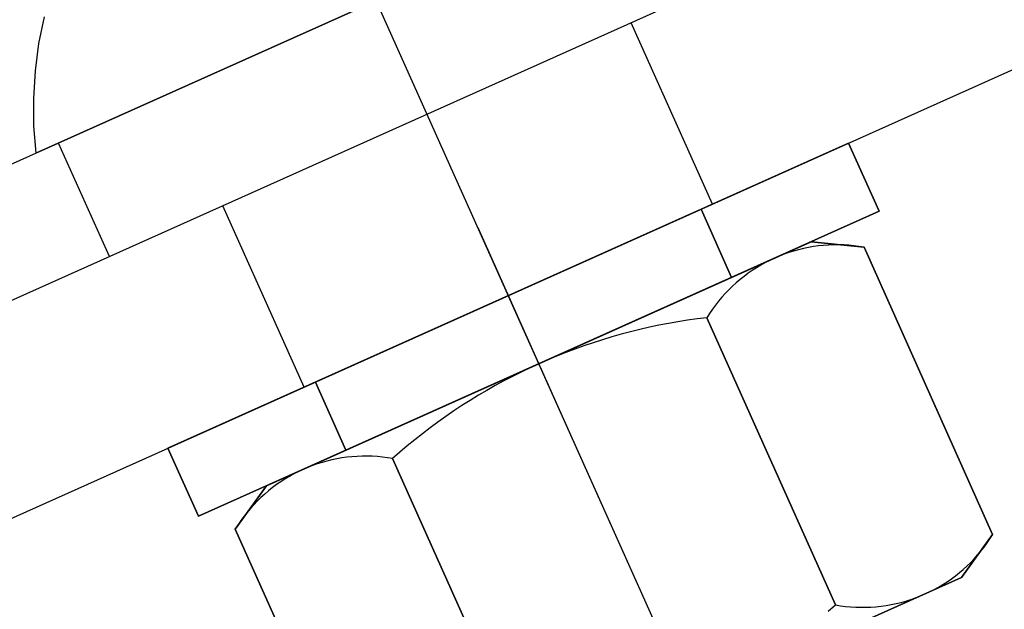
# Model space of a CAD drawing. Header units: metres. Extents: x -912764 to -454925, y -2226138 to -1112338.
# Tile 53 of 256: x -456251.5984 to -456251.5587, y -1113064.3894 to -1113064.3656. Entities that reach past the tile are written whole.
import ezdxf
from ezdxf import colors
from ezdxf.entities.mleader import LeaderData, LeaderLine
from ezdxf.math import Vec2, Vec3

# ---------------------------------------------------------------- set-up
doc = ezdxf.new("R2010")
doc.units = ezdxf.units.M
doc.linetypes.add('SOLID', pattern=[0])
doc.linetypes.add('ČÁRKOVANÁ', pattern=[19.049999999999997, 12.7, -6.35])
doc.layers.add('025-ZSvodidlo', color=1, linetype='Continuous')
doc.layers.add('C3D_ZPR', color=7, linetype='Continuous')
doc.layers.add('1', color=7, linetype='Continuous', lineweight=15)
doc.layers.add('_NOVÝ STAV', color=1, linetype='Continuous', lineweight=30)
doc.styles.add('Romans', font='romans.shx')
doc.styles.add('StandardUzky', font='simplex.shx', dxfattribs={"width": 0.65})
doc.styles.add('znacky', font='arial.ttf')
doc.dimstyles.new('1000', dxfattribs={"dimscale": 0.5, "dimtxt": 1, "dimasz": 0.6, "dimexe": 0.3, "dimexo": 0.5, "dimgap": 0.5, "dimtad": 1, "dimzin": 1, "dimdsep": 46, "dimtxsty": 'znacky', "dimblk": 'OBLIQUE', "dimcen": 1, "dimdle": 0.3, "dimclrd": 256, "dimclre": 256, "dimclrt": 256, "dimadec": 3, "dimazin": 0, "dimtfac": 1, "dimtmove": 0, "dimatfit": 3, "dimldrblk": 'OBLIQUE', "dimfxl": 1, "dimlwd": -1, "dimlwe": -1, "dimarcsym": 0})

# ---------------------------------------------------------------- blocks, each defined once
blk = doc.blocks.new('_Oblique')
at = {"color": 0, "linetype": 'ByBlock', "lineweight": -2}
blk.add_line((-0.5, -0.5), (0.5, 0.5), dxfattribs=at)
blk = doc.blocks.new('*D255')
at = {"layer": 'C3D_ZPR', "color": 1, "transparency": 16777216}
for p, q in [((-456251.8419254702, -1113064.401055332), (-456251.8419254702, -1113064.076055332)), ((-456251.2418126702, -1113064.401055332), (-456251.2418126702, -1113064.076055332)), ((-456251.9169254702, -1113064.151055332), (-456251.1668126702, -1113064.151055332))]:
    blk.add_line(p, q, dxfattribs=at)
at = {"layer": 'Defpoints', "color": 0, "lineweight": 50, "transparency": 16777216}
for p in [(-456251.2418126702, -1113064.151055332), (-456251.8419254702, -1113065.465551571), (-456251.2418126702, -1113065.522266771)]:
    blk.add_point(p, dxfattribs=at)
at = {"layer": 'C3D_ZPR', "color": 1, "transparency": 16777216, "xscale": 0.075, "yscale": 0.075, "zscale": 0.075, "rotation": 180}
blk.add_blockref('_Oblique', (-456251.8419254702, -1113064.151055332), dxfattribs=at)
at = {"layer": 'C3D_ZPR', "color": 1, "transparency": 16777216, "xscale": 0.075, "yscale": 0.075, "zscale": 0.075}
blk.add_blockref('_Oblique', (-456251.2418126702, -1113064.151055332), dxfattribs=at)
at = {"layer": 'C3D_ZPR', "color": 1, "transparency": 16777216, "insert": (-456251.5418690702, -1113064.001055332), "char_height": 0.2, "attachment_point": 5, "style": 'StandardUzky'}
blk.add_mtext('600', dxfattribs=at)
blk = doc.blocks.new('A$C021ef3a7')
at = {"layer": '025-ZSvodidlo', "color": 1}
for p, q in [((-0.083837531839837, 0.3737421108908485), (-0.1744300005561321, 0.3331487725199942)), ((-0.08179300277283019, 0.3691792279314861), (-0.1723857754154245, 0.3285865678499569)), ((-0.1500394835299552, 0.3594196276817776), (-0.1287778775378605, 0.3119649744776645)), ((-0.09087826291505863, 0.3563419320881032), (-0.1644142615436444, 0.3233920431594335)), ((-0.1307871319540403, 0.3384593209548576), (-0.1340585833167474, 0.3457601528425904)), ((-0.1550459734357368, 0.3363561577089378), (-0.1570903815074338, 0.3409196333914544)), ((-0.14721350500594, 0.3310993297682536), (-0.1504835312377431, 0.3384004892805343)), ((-0.1402264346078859, 0.3375174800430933), (-0.1365465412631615, 0.3293041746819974)), ((-0.1389998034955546, 0.3347797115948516), (-0.1304951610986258, 0.3157978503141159))]:
    blk.add_line(p, q, dxfattribs=at)
for points in [[(-0.1306263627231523, 0.3527765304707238), (-0.1306263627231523, 0.3527765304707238, 0.0006), (-0.1580040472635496, 0.3405102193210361, 0.0006), (-0.1580040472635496, 0.3405102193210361)], [(-0.1576751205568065, 0.3460005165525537), (-0.1576751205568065, 0.3460005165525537, 0.0006), (-0.1578952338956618, 0.3449171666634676, 0.0006), (-0.1578952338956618, 0.3449171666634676)], [(-0.1578952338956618, 0.3449171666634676), (-0.1578952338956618, 0.3449171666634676, 0.0006), (-0.1580387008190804, 0.3438210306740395, 0.0006), (-0.1580387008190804, 0.3438210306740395)], [(-0.1580387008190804, 0.3438210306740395), (-0.1580387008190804, 0.3438210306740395, 0.0006), (-0.1581048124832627, 0.3427175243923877, 0.0006), (-0.1581048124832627, 0.3427175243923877)], [(-0.1581048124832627, 0.3427175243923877), (-0.1581048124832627, 0.3427175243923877, 0.0006), (-0.1580932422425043, 0.341612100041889, 0.0006), (-0.1580932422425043, 0.341612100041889)], [(-0.1580932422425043, 0.341612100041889), (-0.1580932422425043, 0.341612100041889, 0.0006), (-0.1580040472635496, 0.3405102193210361, 0.0006), (-0.1580040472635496, 0.3405102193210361)], [(-0.1526886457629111, 0.3286465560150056), (-0.1526886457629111, 0.3286465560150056, 0.0007000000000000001), (-0.1253109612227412, 0.3409128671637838, 0.0007000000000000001), (-0.1253109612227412, 0.3409128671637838)], [(-0.1253109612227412, 0.3409128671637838), (-0.1253109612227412, 0.3409128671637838, 0.0007000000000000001), (-0.1240843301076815, 0.3381750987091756, 0.0007000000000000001), (-0.1240843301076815, 0.3381750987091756)], [(-0.1240843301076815, 0.3381750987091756), (-0.1240843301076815, 0.3381750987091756, 0.0007000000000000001), (-0.1514620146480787, 0.3259087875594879, 0.0007000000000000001), (-0.1514620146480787, 0.3259087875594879)], [(-0.131242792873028, 0.3382551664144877), (-0.131242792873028, 0.3382551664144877, 0.0007000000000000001), (-0.1300161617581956, 0.3355173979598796, 0.0007000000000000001), (-0.1300161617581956, 0.3355173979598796)], [(-0.126822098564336, 0.3369484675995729), (-0.126822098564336, 0.3369484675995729, 0.0007000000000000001), (-0.1487242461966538, 0.3271354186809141, 0.0007000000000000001), (-0.1487242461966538, 0.3271354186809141)], [(-0.1271269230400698, 0.3366778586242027), (-0.1271269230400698, 0.3366778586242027, 0.0007000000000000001), (-0.1273256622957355, 0.3366296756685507, 0.0007000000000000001), (-0.1273256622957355, 0.3366296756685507)], [(-0.1269266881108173, 0.3367193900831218), (-0.1269266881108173, 0.3367193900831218, 0.0007000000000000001), (-0.1271269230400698, 0.3366778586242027, 0.0007000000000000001), (-0.1271269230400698, 0.3366778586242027)], [(-0.1267251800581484, 0.3367542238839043), (-0.1267251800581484, 0.3367542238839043, 0.0007000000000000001), (-0.1269266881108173, 0.3367193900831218, 0.0007000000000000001), (-0.1269266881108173, 0.3367193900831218)], [(-0.1246897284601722, 0.3367293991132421), (-0.1246897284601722, 0.3367293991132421, 0.0007000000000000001), (-0.126822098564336, 0.3369484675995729, 0.0007000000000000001), (-0.126822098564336, 0.3369484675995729)], [(-0.1265226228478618, 0.3367823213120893), (-0.1265226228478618, 0.3367823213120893, 0.0007000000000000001), (-0.1267251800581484, 0.3367542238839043, 0.0007000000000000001), (-0.1267251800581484, 0.3367542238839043)], [(-0.1263192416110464, 0.3368036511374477), (-0.1263192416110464, 0.3368036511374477, 0.0007000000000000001), (-0.1265226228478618, 0.3367823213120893, 0.0007000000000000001), (-0.1265226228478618, 0.3367823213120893)], [(-0.1261152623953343, 0.3368181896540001), (-0.1261152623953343, 0.3368181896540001, 0.0007000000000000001), (-0.1263192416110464, 0.3368036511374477, 0.0007000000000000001), (-0.1263192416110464, 0.3368036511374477)], [(-0.1259109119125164, 0.3368259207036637), (-0.1259109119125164, 0.3368259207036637, 0.0007000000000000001), (-0.1261152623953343, 0.3368181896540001, 0.0007000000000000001), (-0.1261152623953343, 0.3368181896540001)], [(-0.1257064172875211, 0.336826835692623), (-0.1257064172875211, 0.336826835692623, 0.0007000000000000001), (-0.1259109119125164, 0.3368259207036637, 0.0007000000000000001), (-0.1259109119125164, 0.3368259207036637)], [(-0.1255020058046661, 0.3368209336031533), (-0.1255020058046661, 0.3368209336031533, 0.0007000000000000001), (-0.1257064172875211, 0.336826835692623, 0.0007000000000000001), (-0.1257064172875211, 0.336826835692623)], [(-0.1252979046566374, 0.3368082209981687), (-0.1252979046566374, 0.3368082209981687, 0.0007000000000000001), (-0.1255020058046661, 0.3368209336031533, 0.0007000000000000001), (-0.1255020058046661, 0.3368209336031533)], [(-0.1250943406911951, 0.3367887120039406), (-0.1250943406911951, 0.3367887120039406, 0.0007000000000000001), (-0.1252979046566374, 0.3368082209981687, 0.0007000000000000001), (-0.1252979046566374, 0.3368082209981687)], [(-0.1248915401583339, 0.3367624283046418), (-0.1248915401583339, 0.3367624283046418, 0.0007000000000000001), (-0.1250943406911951, 0.3367887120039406, 0.0007000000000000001), (-0.1250943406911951, 0.3367887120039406)], [(-0.1246897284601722, 0.3367293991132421), (-0.1246897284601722, 0.3367293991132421, 0.0007000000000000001), (-0.1248915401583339, 0.3367624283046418, 0.0007000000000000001), (-0.1248915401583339, 0.3367624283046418)], [(-0.1246897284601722, 0.3367293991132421), (-0.1246897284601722, 0.3367293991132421, 0.0007000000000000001), (-0.1195148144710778, 0.3251792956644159, 0.0007000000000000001), (-0.1195148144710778, 0.3251792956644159)], [(-0.1282892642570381, 0.3362911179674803), (-0.1282892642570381, 0.3362911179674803, 0.0007000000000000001), (-0.1284744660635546, 0.3362044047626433, 0.0007000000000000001), (-0.1284744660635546, 0.3362044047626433)], [(-0.1281012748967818, 0.3363716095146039), (-0.1281012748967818, 0.3363716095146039, 0.0007000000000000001), (-0.1282892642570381, 0.3362911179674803, 0.0007000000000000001), (-0.1282892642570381, 0.3362911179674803)], [(-0.1279107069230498, 0.3364457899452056), (-0.1279107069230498, 0.3364457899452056, 0.0007000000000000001), (-0.1281012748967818, 0.3363716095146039, 0.0007000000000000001), (-0.1281012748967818, 0.3363716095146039)], [(-0.1277177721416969, 0.3365135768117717), (-0.1277177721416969, 0.3365135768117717, 0.0007000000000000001), (-0.1279107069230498, 0.3364457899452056, 0.0007000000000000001), (-0.1279107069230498, 0.3364457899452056)], [(-0.1275226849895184, 0.3365748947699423), (-0.1275226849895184, 0.3365748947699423, 0.0007000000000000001), (-0.1277177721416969, 0.3365135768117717, 0.0007000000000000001), (-0.1277177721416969, 0.3365135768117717)], [(-0.1273256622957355, 0.3366296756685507), (-0.1273256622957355, 0.3366296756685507, 0.0007000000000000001), (-0.1275226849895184, 0.3365748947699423, 0.0007000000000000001), (-0.1275226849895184, 0.3365748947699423)], [(-0.1290113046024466, 0.3359079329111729), (-0.1290113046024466, 0.3359079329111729, 0.0007000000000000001), (-0.129183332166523, 0.3357973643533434, 0.0007000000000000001), (-0.129183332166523, 0.3357973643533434)], [(-0.1288356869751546, 0.3360127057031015), (-0.1288356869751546, 0.3360127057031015, 0.0007000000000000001), (-0.1290113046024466, 0.3359079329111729, 0.0007000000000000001), (-0.1290113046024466, 0.3359079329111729)], [(-0.1286566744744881, 0.3361115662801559), (-0.1286566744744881, 0.3361115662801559, 0.0007000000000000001), (-0.1288356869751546, 0.3360127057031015, 0.0007000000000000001), (-0.1288356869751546, 0.3360127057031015)], [(-0.1284744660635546, 0.3362044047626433), (-0.1284744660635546, 0.3362044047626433, 0.0007000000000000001), (-0.1286566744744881, 0.3361115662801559, 0.0007000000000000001), (-0.1286566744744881, 0.3361115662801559)], [(-0.1295158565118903, 0.3355593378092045), (-0.1295158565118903, 0.3355593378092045, 0.0007000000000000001), (-0.1296759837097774, 0.3354321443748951, 0.0007000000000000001), (-0.1296759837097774, 0.3354321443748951)], [(-0.1293515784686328, 0.335681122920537), (-0.1293515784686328, 0.335681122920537, 0.0007000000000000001), (-0.1295158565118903, 0.3355593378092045, 0.0007000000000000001), (-0.1295158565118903, 0.3355593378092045)], [(-0.129183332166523, 0.3357973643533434), (-0.129183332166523, 0.3357973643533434, 0.0007000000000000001), (-0.1293515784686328, 0.335681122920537, 0.0007000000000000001), (-0.1293515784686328, 0.335681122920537)], [(-0.1299830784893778, 0.3351621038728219), (-0.1299830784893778, 0.3351621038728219, 0.0007000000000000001), (-0.1301297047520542, 0.3350195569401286, 0.0007000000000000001), (-0.1301297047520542, 0.3350195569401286)], [(-0.1298317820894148, 0.3352996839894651), (-0.1298317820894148, 0.3352996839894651, 0.0007000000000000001), (-0.1299830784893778, 0.3351621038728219, 0.0007000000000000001), (-0.1299830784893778, 0.3351621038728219)], [(-0.1296759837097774, 0.3354321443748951), (-0.1296759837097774, 0.3354321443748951, 0.0007000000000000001), (-0.1298317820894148, 0.3352996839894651, 0.0007000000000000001), (-0.1298317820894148, 0.3352996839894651)], [(-0.1304083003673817, 0.3347202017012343), (-0.1304083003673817, 0.3347202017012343, 0.0007000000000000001), (-0.1305399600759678, 0.3345637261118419, 0.0007000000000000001), (-0.1305399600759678, 0.3345637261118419)], [(-0.1302714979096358, 0.334872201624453), (-0.1302714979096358, 0.334872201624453, 0.0007000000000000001), (-0.1304083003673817, 0.3347202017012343, 0.0007000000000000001), (-0.1304083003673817, 0.3347202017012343)], [(-0.1301297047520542, 0.3350195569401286), (-0.1301297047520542, 0.3350195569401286, 0.0007000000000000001), (-0.1302714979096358, 0.334872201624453, 0.0007000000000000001), (-0.1302714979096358, 0.334872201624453)], [(-0.1306663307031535, 0.3344029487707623), (-0.1306663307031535, 0.3344029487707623, 0.0007000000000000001), (-0.1307872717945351, 0.3342380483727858, 0.0007000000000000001), (-0.1307872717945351, 0.3342380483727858)], [(-0.1305399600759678, 0.3345637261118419), (-0.1305399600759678, 0.3345637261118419, 0.0007000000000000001), (-0.1306663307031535, 0.3344029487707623, 0.0007000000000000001), (-0.1306663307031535, 0.3344029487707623)], [(-0.1309026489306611, 0.3340692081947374), (-0.1309026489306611, 0.3340692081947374, 0.0007000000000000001), (-0.1310123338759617, 0.3338966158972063, 0.0007000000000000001), (-0.1310123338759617, 0.3338966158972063)], [(-0.1307872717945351, 0.3342380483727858), (-0.1307872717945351, 0.3342380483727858, 0.0007000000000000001), (-0.1309026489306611, 0.3340692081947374, 0.0007000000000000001), (-0.1309026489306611, 0.3340692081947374)], [(-0.1333253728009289, 0.3335104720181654), (-0.1333253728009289, 0.3335104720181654, 0.0007000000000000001), (-0.1337065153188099, 0.3334231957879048, 0.0007000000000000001), (-0.1337065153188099, 0.3334231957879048)], [(-0.1329427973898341, 0.3335912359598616), (-0.1329427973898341, 0.3335912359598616, 0.0007000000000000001), (-0.1333253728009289, 0.3335104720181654, 0.0007000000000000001), (-0.1333253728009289, 0.3335104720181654)], [(-0.1325589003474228, 0.3336654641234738), (-0.1325589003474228, 0.3336654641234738, 0.0007000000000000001), (-0.1329427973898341, 0.3335912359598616, 0.0007000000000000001), (-0.1329427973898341, 0.3335912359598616)], [(-0.1321737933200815, 0.3337331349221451), (-0.1321737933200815, 0.3337331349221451, 0.0007000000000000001), (-0.1325589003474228, 0.3336654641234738, 0.0007000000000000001), (-0.1325589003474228, 0.3336654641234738)], [(-0.131787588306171, 0.3337942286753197), (-0.131787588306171, 0.3337942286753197, 0.0007000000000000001), (-0.1321737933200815, 0.3337331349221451, 0.0007000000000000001), (-0.1321737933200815, 0.3337331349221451)], [(-0.1314003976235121, 0.3338487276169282), (-0.1314003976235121, 0.3338487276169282, 0.0007000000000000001), (-0.131787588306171, 0.3337942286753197, 0.0007000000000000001), (-0.131787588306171, 0.3337942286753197)], [(-0.1310123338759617, 0.3338966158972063), (-0.1310123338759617, 0.3338966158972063, 0.0007000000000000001), (-0.1314003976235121, 0.3338487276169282, 0.0007000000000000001), (-0.1314003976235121, 0.3338487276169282)], [(-0.1310123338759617, 0.3338966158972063), (-0.1310123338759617, 0.3338966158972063, 0.0007000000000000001), (-0.1258374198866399, 0.3223465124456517, 0.0007000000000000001), (-0.1258374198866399, 0.3223465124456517)], [(-0.1348402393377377, 0.3331225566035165), (-0.1348402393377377, 0.3331225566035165, 0.0007000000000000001), (-0.1352145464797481, 0.3330095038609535, 0.0007000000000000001), (-0.1352145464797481, 0.3330095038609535)], [(-0.1344640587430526, 0.3332292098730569), (-0.1344640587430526, 0.3332292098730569, 0.0007000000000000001), (-0.1348402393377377, 0.3331225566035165, 0.0007000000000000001), (-0.1348402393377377, 0.3331225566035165)], [(-0.1340861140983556, 0.3333294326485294), (-0.1340861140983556, 0.3333294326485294, 0.0007000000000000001), (-0.1344640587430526, 0.3332292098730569, 0.0007000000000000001), (-0.1344640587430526, 0.3332292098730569)], [(-0.1337065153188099, 0.3334231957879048), (-0.1337065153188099, 0.3334231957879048, 0.0007000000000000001), (-0.1340861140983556, 0.3333294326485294, 0.0007000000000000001), (-0.1340861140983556, 0.3333294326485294)], [(-0.1359571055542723, 0.3327643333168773), (-0.1359571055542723, 0.3327643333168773, 0.0007000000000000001), (-0.1363251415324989, 0.3326322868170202, 0.0007000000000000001), (-0.1363251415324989, 0.3326322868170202)], [(-0.1355868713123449, 0.3328900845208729), (-0.1355868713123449, 0.3328900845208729, 0.0007000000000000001), (-0.1359571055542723, 0.3327643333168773, 0.0007000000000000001), (-0.1359571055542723, 0.3327643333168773)], [(-0.1352145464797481, 0.3330095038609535), (-0.1352145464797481, 0.3330095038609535, 0.0007000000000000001), (-0.1355868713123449, 0.3328900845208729, 0.0007000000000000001), (-0.1355868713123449, 0.3328900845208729)], [(-0.1370541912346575, 0.332349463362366), (-0.1370541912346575, 0.332349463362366, 0.0007000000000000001), (-0.1374149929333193, 0.3321987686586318, 0.0007000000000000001), (-0.1374149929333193, 0.3321987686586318)], [(-0.1366908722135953, 0.3324939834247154), (-0.1366908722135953, 0.3324939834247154, 0.0007000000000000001), (-0.1370541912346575, 0.332349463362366, 0.0007000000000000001), (-0.1370541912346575, 0.332349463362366)], [(-0.1363251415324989, 0.3326322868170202), (-0.1363251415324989, 0.3326322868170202, 0.0007000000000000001), (-0.1366908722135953, 0.3324939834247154, 0.0007000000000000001), (-0.1366908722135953, 0.3324939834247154)], [(-0.1377731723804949, 0.3320419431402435), (-0.1377731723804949, 0.3320419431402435, 0.0007000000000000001), (-0.1381286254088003, 0.3318790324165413, 0.0007000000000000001), (-0.1381286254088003, 0.3318790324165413)], [(-0.1374149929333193, 0.3321987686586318), (-0.1374149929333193, 0.3321987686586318, 0.0007000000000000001), (-0.1377731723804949, 0.3320419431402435, 0.0007000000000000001), (-0.1377731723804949, 0.3320419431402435)], [(-0.1388309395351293, 0.3315351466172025), (-0.1388309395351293, 0.3315351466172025, 0.0007000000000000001), (-0.1391775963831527, 0.3313542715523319, 0.0007000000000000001), (-0.1391775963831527, 0.3313542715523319)], [(-0.1384812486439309, 0.3317100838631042), (-0.1384812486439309, 0.3317100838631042, 0.0007000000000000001), (-0.1388309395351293, 0.3315351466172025, 0.0007000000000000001), (-0.1388309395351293, 0.3315351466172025)], [(-0.1381286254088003, 0.3318790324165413), (-0.1381286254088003, 0.3318790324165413, 0.0007000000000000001), (-0.1384812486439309, 0.3317100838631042, 0.0007000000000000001), (-0.1384812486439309, 0.3317100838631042)], [(-0.1467568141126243, 0.3313042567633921), (-0.1467568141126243, 0.3313042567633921, 0.0007000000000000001), (-0.1455301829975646, 0.328566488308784, 0.0007000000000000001), (-0.1455301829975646, 0.328566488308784)], [(-0.1395211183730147, 0.3311675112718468), (-0.1395211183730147, 0.3311675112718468, 0.0007000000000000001), (-0.1398614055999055, 0.3309749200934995, 0.0007000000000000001), (-0.1398614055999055, 0.3309749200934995)], [(-0.1391775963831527, 0.3313542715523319), (-0.1391775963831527, 0.3313542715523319, 0.0007000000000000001), (-0.1395211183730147, 0.3311675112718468, 0.0007000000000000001), (-0.1395211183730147, 0.3311675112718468)], [(-0.1401983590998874, 0.3307765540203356), (-0.1401983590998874, 0.3307765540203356, 0.0007000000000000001), (-0.1405318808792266, 0.3305724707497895, 0.0007000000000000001), (-0.1405318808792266, 0.3305724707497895)], [(-0.1398614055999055, 0.3309749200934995), (-0.1398614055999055, 0.3309749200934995, 0.0007000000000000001), (-0.1401983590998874, 0.3307765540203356, 0.0007000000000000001), (-0.1401983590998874, 0.3307765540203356)], [(-0.1408618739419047, 0.3303627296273), (-0.1408618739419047, 0.3303627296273, 0.0007000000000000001), (-0.1411882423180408, 0.3301473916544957, 0.0007000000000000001), (-0.1411882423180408, 0.3301473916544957)], [(-0.1405318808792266, 0.3305724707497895), (-0.1405318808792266, 0.3305724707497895, 0.0007000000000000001), (-0.1408618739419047, 0.3303627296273, 0.0007000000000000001), (-0.1408618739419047, 0.3303627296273)], [(-0.1411882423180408, 0.3301473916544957), (-0.1411882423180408, 0.3301473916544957, 0.0007000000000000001), (-0.1415108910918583, 0.3299265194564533, 0.0007000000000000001), (-0.1415108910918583, 0.3299265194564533)], [(-0.141829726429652, 0.3297001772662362), (-0.141829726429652, 0.3297001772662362, 0.0007000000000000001), (-0.1421446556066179, 0.3294684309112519, 0.0007000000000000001), (-0.1421446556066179, 0.3294684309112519)], [(-0.1415108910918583, 0.3299265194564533), (-0.1415108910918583, 0.3299265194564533, 0.0007000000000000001), (-0.141829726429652, 0.3297001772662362, 0.0007000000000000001), (-0.141829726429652, 0.3297001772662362)], [(-0.1424555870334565, 0.3292313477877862), (-0.1424555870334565, 0.3292313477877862, 0.0007000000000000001), (-0.1427624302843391, 0.3289889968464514, 0.0007000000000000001), (-0.1427624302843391, 0.3289889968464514)], [(-0.1421446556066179, 0.3294684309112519), (-0.1421446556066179, 0.3294684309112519, 0.0007000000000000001), (-0.1424555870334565, 0.3292313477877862, 0.0007000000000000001), (-0.1424555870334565, 0.3292313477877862)], [(-0.1427624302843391, 0.3289889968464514), (-0.1427624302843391, 0.3289889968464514, 0.0007000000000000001), (-0.1430650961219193, 0.3287414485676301, 0.0007000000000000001), (-0.1430650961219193, 0.3287414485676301)], [(-0.1514620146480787, 0.3259087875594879), (-0.1514620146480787, 0.3259087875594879, 0.0007000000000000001), (-0.1526886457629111, 0.3286465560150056, 0.0007000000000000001), (-0.1526886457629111, 0.3286465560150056)], [(-0.1433634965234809, 0.3284887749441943), (-0.1433634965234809, 0.3284887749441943, 0.0007000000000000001), (-0.1436575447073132, 0.3282310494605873, 0.0007000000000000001), (-0.1436575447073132, 0.3282310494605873)], [(-0.1430650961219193, 0.3287414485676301), (-0.1430650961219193, 0.3287414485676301, 0.0007000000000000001), (-0.1433634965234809, 0.3284887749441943, 0.0007000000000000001), (-0.1433634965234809, 0.3284887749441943)], [(-0.1466855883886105, 0.328015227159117), (-0.1466855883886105, 0.328015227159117, 0.0007000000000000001), (-0.1468785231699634, 0.3279474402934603, 0.0007000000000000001), (-0.1468785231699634, 0.3279474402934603)], [(-0.1464905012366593, 0.3280765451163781), (-0.1464905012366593, 0.3280765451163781, 0.0007000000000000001), (-0.1466855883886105, 0.328015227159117, 0.0007000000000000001), (-0.1466855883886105, 0.328015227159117)], [(-0.1462934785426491, 0.328131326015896), (-0.1462934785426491, 0.328131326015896, 0.0007000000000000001), (-0.1464905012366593, 0.3280765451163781, 0.0007000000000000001), (-0.1464905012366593, 0.3280765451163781)], [(-0.1460947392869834, 0.3281795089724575), (-0.1460947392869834, 0.3281795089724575, 0.0007000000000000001), (-0.1462934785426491, 0.328131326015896, 0.0007000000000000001), (-0.1462934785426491, 0.328131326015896)], [(-0.1458945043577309, 0.3282210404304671), (-0.1458945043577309, 0.3282210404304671, 0.0007000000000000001), (-0.1460947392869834, 0.3281795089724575, 0.0007000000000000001), (-0.1460947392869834, 0.3281795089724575)], [(-0.1456929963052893, 0.3282558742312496), (-0.1456929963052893, 0.3282558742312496, 0.0007000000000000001), (-0.1458945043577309, 0.3282210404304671, 0.0007000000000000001), (-0.1458945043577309, 0.3282210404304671)], [(-0.1454904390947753, 0.3282839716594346), (-0.1454904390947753, 0.3282839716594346, 0.0007000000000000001), (-0.1456929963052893, 0.3282558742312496, 0.0007000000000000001), (-0.1456929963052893, 0.3282558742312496)], [(-0.1452870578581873, 0.328305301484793), (-0.1452870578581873, 0.328305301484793, 0.0007000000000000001), (-0.1454904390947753, 0.3282839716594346, 0.0007000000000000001), (-0.1454904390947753, 0.3282839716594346)], [(-0.1450830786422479, 0.3283198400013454), (-0.1450830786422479, 0.3283198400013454, 0.0007000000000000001), (-0.1452870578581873, 0.328305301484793, 0.0007000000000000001), (-0.1452870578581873, 0.328305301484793)], [(-0.1448787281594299, 0.328327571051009), (-0.1448787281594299, 0.328327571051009, 0.0007000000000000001), (-0.1450830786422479, 0.3283198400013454, 0.0007000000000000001), (-0.1450830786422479, 0.3283198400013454)], [(-0.1446742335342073, 0.3283284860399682), (-0.1446742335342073, 0.3283284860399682, 0.0007000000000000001), (-0.1448787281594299, 0.328327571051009, 0.0007000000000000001), (-0.1448787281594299, 0.328327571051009)], [(-0.144469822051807, 0.3283225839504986), (-0.144469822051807, 0.3283225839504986, 0.0007000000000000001), (-0.1446742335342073, 0.3283284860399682, 0.0007000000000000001), (-0.1446742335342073, 0.3283284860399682)], [(-0.1442657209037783, 0.3283098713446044), (-0.1442657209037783, 0.3283098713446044, 0.0007000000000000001), (-0.144469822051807, 0.3283225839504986, 0.0007000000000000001), (-0.144469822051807, 0.3283225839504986)], [(-0.1440621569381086, 0.3282903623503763), (-0.1440621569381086, 0.3282903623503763, 0.0007000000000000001), (-0.1442657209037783, 0.3283098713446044, 0.0007000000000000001), (-0.1442657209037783, 0.3283098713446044)], [(-0.1438593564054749, 0.328264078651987), (-0.1438593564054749, 0.328264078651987, 0.0007000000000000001), (-0.1440621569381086, 0.3282903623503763, 0.0007000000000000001), (-0.1440621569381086, 0.3282903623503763)], [(-0.1436575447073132, 0.3282310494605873), (-0.1436575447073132, 0.3282310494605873, 0.0007000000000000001), (-0.1438593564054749, 0.328264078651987, 0.0007000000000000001), (-0.1438593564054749, 0.328264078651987)], [(-0.1436575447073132, 0.3282310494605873), (-0.1436575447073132, 0.3282310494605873, 0.0007000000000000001), (-0.1384826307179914, 0.3166809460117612, 0.0007000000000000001), (-0.1384826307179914, 0.3166809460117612)], [(-0.1476244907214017, 0.3276132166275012), (-0.1476244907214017, 0.3276132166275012, 0.0007000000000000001), (-0.1478035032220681, 0.3275143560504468, 0.0007000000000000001), (-0.1478035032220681, 0.3275143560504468)], [(-0.1474422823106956, 0.3277060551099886), (-0.1474422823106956, 0.3277060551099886, 0.0007000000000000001), (-0.1476244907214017, 0.3276132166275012, 0.0007000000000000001), (-0.1476244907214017, 0.3276132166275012)], [(-0.1472570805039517, 0.3277927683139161), (-0.1472570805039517, 0.3277927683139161, 0.0007000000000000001), (-0.1474422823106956, 0.3277060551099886, 0.0007000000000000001), (-0.1474422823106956, 0.3277060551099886)], [(-0.1470690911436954, 0.3278732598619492), (-0.1470690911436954, 0.3278732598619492, 0.0007000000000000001), (-0.1472570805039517, 0.3277927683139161, 0.0007000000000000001), (-0.1472570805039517, 0.3277927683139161)], [(-0.1468785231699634, 0.3279474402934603), (-0.1468785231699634, 0.3279474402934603, 0.0007000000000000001), (-0.1470690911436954, 0.3278732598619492, 0.0007000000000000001), (-0.1470690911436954, 0.3278732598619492)], [(-0.1483193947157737, 0.3271827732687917), (-0.1483193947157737, 0.3271827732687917, 0.0007000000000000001), (-0.1484836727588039, 0.3270609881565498, 0.0007000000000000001), (-0.1484836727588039, 0.3270609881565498)], [(-0.1481511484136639, 0.3272990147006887), (-0.1481511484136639, 0.3272990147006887, 0.0007000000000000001), (-0.1483193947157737, 0.3271827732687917, 0.0007000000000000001), (-0.1483193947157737, 0.3271827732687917)], [(-0.1479791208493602, 0.3274095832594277), (-0.1479791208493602, 0.3274095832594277, 0.0007000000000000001), (-0.1481511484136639, 0.3272990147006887, 0.0007000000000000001), (-0.1481511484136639, 0.3272990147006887)], [(-0.1478035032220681, 0.3275143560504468), (-0.1478035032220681, 0.3275143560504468, 0.0007000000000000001), (-0.1479791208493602, 0.3274095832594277, 0.0007000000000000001), (-0.1479791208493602, 0.3274095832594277)], [(-0.1487242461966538, 0.3271354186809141), (-0.1487242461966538, 0.3271354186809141, 0.0007000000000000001), (-0.1499801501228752, 0.3253982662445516, 0.0007000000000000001), (-0.1499801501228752, 0.3253982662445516)], [(-0.1487995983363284, 0.3268013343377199), (-0.1487995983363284, 0.3268013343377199, 0.0007000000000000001), (-0.1489508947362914, 0.3266637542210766, 0.0007000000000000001), (-0.1489508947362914, 0.3266637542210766)], [(-0.148643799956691, 0.3269337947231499), (-0.148643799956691, 0.3269337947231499, 0.0007000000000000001), (-0.1487995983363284, 0.3268013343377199, 0.0007000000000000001), (-0.1487995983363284, 0.3268013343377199)], [(-0.1484836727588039, 0.3270609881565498), (-0.1484836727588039, 0.3270609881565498, 0.0007000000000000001), (-0.148643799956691, 0.3269337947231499, 0.0007000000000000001), (-0.148643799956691, 0.3269337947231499)], [(-0.1490975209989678, 0.3265212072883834), (-0.1490975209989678, 0.3265212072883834, 0.0007000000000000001), (-0.1492393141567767, 0.3263738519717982, 0.0007000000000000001), (-0.1492393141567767, 0.3263738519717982)], [(-0.1489508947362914, 0.3266637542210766), (-0.1489508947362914, 0.3266637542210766, 0.0007000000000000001), (-0.1490975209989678, 0.3265212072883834, 0.0007000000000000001), (-0.1490975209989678, 0.3265212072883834)], [(-0.1495077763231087, 0.3260653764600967), (-0.1495077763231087, 0.3260653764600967, 0.0007000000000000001), (-0.149634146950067, 0.3259045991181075, 0.0007000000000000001), (-0.149634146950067, 0.3259045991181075)], [(-0.1493761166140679, 0.3262218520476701), (-0.1493761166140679, 0.3262218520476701, 0.0007000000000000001), (-0.1495077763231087, 0.3260653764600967, 0.0007000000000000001), (-0.1495077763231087, 0.3260653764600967)], [(-0.1492393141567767, 0.3263738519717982), (-0.1492393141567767, 0.3263738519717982, 0.0007000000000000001), (-0.1493761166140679, 0.3262218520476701, 0.0007000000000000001), (-0.1493761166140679, 0.3262218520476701)], [(-0.149755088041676, 0.3257396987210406), (-0.149755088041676, 0.3257396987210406, 0.0007000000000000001), (-0.1498704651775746, 0.3255708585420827, 0.0007000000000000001), (-0.1498704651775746, 0.3255708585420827)], [(-0.149634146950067, 0.3259045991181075), (-0.149634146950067, 0.3259045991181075, 0.0007000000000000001), (-0.149755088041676, 0.3257396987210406, 0.0007000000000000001), (-0.149755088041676, 0.3257396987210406)], [(-0.1498704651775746, 0.3255708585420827), (-0.1498704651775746, 0.3255708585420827, 0.0007000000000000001), (-0.1499801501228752, 0.3253982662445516, 0.0007000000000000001), (-0.1499801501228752, 0.3253982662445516)], [(-0.1499801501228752, 0.3253982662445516), (-0.1499801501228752, 0.3253982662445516, 0.0007000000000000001), (-0.1448052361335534, 0.3138481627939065, 0.0007000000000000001), (-0.1448052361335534, 0.3138481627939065)], [(-0.1195148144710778, 0.3251792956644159), (-0.1195148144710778, 0.3251792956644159, 0.0007000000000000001), (-0.1207707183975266, 0.3234421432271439, 0.0007000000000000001), (-0.1207707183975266, 0.3234421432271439)], [(-0.119860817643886, 0.3246729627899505), (-0.119860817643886, 0.3246729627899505, 0.0007000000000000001), (-0.1197398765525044, 0.324837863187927, 0.0007000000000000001), (-0.1197398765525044, 0.324837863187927)], [(-0.1197398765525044, 0.324837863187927), (-0.1197398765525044, 0.324837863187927, 0.0007000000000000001), (-0.1196244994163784, 0.3250067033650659, 0.0007000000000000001), (-0.1196244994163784, 0.3250067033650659)], [(-0.1196244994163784, 0.3250067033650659), (-0.1196244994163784, 0.3250067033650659, 0.0007000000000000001), (-0.1195148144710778, 0.3251792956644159, 0.0007000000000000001), (-0.1195148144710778, 0.3251792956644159)], [(-0.1201188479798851, 0.324355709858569), (-0.1201188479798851, 0.324355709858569, 0.0007000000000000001), (-0.1199871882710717, 0.3245121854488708, 0.0007000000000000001), (-0.1199871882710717, 0.3245121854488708)], [(-0.1199871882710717, 0.3245121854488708), (-0.1199871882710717, 0.3245121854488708, 0.0007000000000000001), (-0.119860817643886, 0.3246729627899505, 0.0007000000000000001), (-0.119860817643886, 0.3246729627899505)], [(-0.1205440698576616, 0.3239138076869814), (-0.1205440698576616, 0.3239138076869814, 0.0007000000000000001), (-0.1203974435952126, 0.3240563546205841, 0.0007000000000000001), (-0.1203974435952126, 0.3240563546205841)], [(-0.1203974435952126, 0.3240563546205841), (-0.1203974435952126, 0.3240563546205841, 0.0007000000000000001), (-0.1202556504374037, 0.3242037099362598, 0.0007000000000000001), (-0.1202556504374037, 0.3242037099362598)], [(-0.1202556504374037, 0.3242037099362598), (-0.1202556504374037, 0.3242037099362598, 0.0007000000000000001), (-0.1201188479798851, 0.324355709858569, 0.0007000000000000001), (-0.1201188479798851, 0.324355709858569)], [(-0.1210112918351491, 0.3235165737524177), (-0.1210112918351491, 0.3235165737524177, 0.0007000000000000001), (-0.1208511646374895, 0.3236437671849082, 0.0007000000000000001), (-0.1208511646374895, 0.3236437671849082)], [(-0.1208511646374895, 0.3236437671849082), (-0.1208511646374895, 0.3236437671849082, 0.0007000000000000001), (-0.120695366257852, 0.3237762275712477, 0.0007000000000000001), (-0.120695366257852, 0.3237762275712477)], [(-0.120695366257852, 0.3237762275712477), (-0.120695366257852, 0.3237762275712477, 0.0007000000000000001), (-0.1205440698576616, 0.3239138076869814, 0.0007000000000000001), (-0.1205440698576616, 0.3239138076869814)], [(-0.1207707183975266, 0.3234421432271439), (-0.1207707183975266, 0.3234421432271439, 0.0007000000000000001), (-0.1426728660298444, 0.3136290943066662, 0.0007000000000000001), (-0.1426728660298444, 0.3136290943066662)], [(-0.1215158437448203, 0.3231679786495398), (-0.1215158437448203, 0.3231679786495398, 0.0007000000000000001), (-0.1213438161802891, 0.3232785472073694, 0.0007000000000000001), (-0.1213438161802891, 0.3232785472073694)], [(-0.1213438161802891, 0.3232785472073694), (-0.1213438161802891, 0.3232785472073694, 0.0007000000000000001), (-0.1211755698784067, 0.3233947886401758, 0.0007000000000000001), (-0.1211755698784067, 0.3233947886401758)], [(-0.1211755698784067, 0.3233947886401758), (-0.1211755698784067, 0.3233947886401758, 0.0007000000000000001), (-0.1210112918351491, 0.3235165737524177, 0.0007000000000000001), (-0.1210112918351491, 0.3235165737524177)], [(-0.1222378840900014, 0.3227847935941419), (-0.1222378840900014, 0.3227847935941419, 0.0007000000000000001), (-0.1220526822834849, 0.3228715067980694, 0.0007000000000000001), (-0.1220526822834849, 0.3228715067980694)], [(-0.1220526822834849, 0.3228715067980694), (-0.1220526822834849, 0.3228715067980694, 0.0007000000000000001), (-0.1218704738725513, 0.3229643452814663, 0.0007000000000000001), (-0.1218704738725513, 0.3229643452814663)], [(-0.1218704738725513, 0.3229643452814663), (-0.1218704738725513, 0.3229643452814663, 0.0007000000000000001), (-0.1216914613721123, 0.3230632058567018, 0.0007000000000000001), (-0.1216914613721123, 0.3230632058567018)], [(-0.1216914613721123, 0.3230632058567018), (-0.1216914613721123, 0.3230632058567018, 0.0007000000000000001), (-0.1215158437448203, 0.3231679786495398, 0.0007000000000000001), (-0.1215158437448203, 0.3231679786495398)], [(-0.1234002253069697, 0.3223980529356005), (-0.1234002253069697, 0.3223980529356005, 0.0007000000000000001), (-0.1232014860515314, 0.322446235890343, 0.0007000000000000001), (-0.1232014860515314, 0.322446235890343)], [(-0.1232014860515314, 0.322446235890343), (-0.1232014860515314, 0.322446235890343, 0.0007000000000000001), (-0.1230044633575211, 0.32250101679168, 0.0007000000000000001), (-0.1230044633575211, 0.32250101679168)], [(-0.1230044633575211, 0.32250101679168), (-0.1230044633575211, 0.32250101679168, 0.0007000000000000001), (-0.12280937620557, 0.322562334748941, 0.0007000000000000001), (-0.12280937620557, 0.322562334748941)], [(-0.12280937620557, 0.322562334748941), (-0.12280937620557, 0.322562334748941, 0.0007000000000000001), (-0.1226164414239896, 0.3226301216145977, 0.0007000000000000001), (-0.1226164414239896, 0.3226301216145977)], [(-0.1226164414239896, 0.3226301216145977), (-0.1226164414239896, 0.3226301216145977, 0.0007000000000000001), (-0.1224258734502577, 0.3227043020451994, 0.0007000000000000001), (-0.1224258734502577, 0.3227043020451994)], [(-0.1224258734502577, 0.3227043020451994), (-0.1224258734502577, 0.3227043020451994, 0.0007000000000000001), (-0.1222378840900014, 0.3227847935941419, 0.0007000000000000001), (-0.1222378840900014, 0.3227847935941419)], [(-0.1261314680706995, 0.3220887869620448), (-0.1261314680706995, 0.3220887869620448, 0.0007000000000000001), (-0.1258374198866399, 0.3223465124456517, 0.0007000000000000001), (-0.1258374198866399, 0.3223465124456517)], [(-0.1258374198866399, 0.3223465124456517), (-0.1258374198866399, 0.3223465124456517, 0.0007000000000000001), (-0.1256356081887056, 0.322313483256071, 0.0007000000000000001), (-0.1256356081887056, 0.322313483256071)], [(-0.1256356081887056, 0.322313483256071), (-0.1256356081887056, 0.322313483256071, 0.0007000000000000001), (-0.1254328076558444, 0.3222871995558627, 0.0007000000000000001), (-0.1254328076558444, 0.3222871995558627)], [(-0.1254328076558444, 0.3222871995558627), (-0.1254328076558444, 0.3222871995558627, 0.0007000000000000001), (-0.1252292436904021, 0.3222676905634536, 0.0007000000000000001), (-0.1252292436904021, 0.3222676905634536)], [(-0.1252292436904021, 0.3222676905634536), (-0.1252292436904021, 0.3222676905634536, 0.0007000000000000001), (-0.1250251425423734, 0.3222549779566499, 0.0007000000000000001), (-0.1250251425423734, 0.3222549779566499)], [(-0.1250251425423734, 0.3222549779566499), (-0.1250251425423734, 0.3222549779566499, 0.0007000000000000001), (-0.1248207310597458, 0.3222490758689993, 0.0007000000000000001), (-0.1248207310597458, 0.3222490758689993)], [(-0.1248207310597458, 0.3222490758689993), (-0.1248207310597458, 0.3222490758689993, 0.0007000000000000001), (-0.1246162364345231, 0.3222499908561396, 0.0007000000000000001), (-0.1246162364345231, 0.3222499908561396)], [(-0.1246162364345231, 0.3222499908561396), (-0.1246162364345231, 0.3222499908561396, 0.0007000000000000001), (-0.1244118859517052, 0.3222577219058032, 0.0007000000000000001), (-0.1244118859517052, 0.3222577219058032)], [(-0.1244118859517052, 0.3222577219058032), (-0.1244118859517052, 0.3222577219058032, 0.0007000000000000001), (-0.1242079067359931, 0.3222722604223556, 0.0007000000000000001), (-0.1242079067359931, 0.3222722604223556)], [(-0.1242079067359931, 0.3222722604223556), (-0.1242079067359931, 0.3222722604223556, 0.0007000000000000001), (-0.1240045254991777, 0.3222935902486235, 0.0007000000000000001), (-0.1240045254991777, 0.3222935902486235)], [(-0.1240045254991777, 0.3222935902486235), (-0.1240045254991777, 0.3222935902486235, 0.0007000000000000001), (-0.1238019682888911, 0.322321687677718, 0.0007000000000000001), (-0.1238019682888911, 0.322321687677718)], [(-0.1238019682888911, 0.322321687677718), (-0.1238019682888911, 0.322321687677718, 0.0007000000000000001), (-0.1236004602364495, 0.322356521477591, 0.0007000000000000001), (-0.1236004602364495, 0.322356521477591)], [(-0.1236004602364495, 0.322356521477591), (-0.1236004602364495, 0.322356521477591, 0.0007000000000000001), (-0.1234002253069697, 0.3223980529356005, 0.0007000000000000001), (-0.1234002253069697, 0.3223980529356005)]]:
    blk.add_3dface(points, dxfattribs=at)

msp = doc.modelspace()

# ---------------------------------------------------------------- block references
at = {"layer": '_NOVÝ STAV', "linetype": 'SOLID'}
msp.add_blockref('A$C021ef3a7', (-456251.4397022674, -1113064.711524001), dxfattribs=at)

# ---------------------------------------------------------------- dimensions: what is measured, and where the dimension line sits
at = {"layer": 'C3D_ZPR'}
dim = msp.add_linear_dim(base=(-456251.2418126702, -1113064.151055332), p1=(-456251.8419254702, -1113065.465551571), p2=(-456251.2418126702, -1113065.522266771), dimstyle='1000', override={"dimtxt": 0.4, "dimasz": 0.15, "dimexe": 0.15, "dimgap": 0.1, "dimdec": 0, "dimlfac": 1000, "dimdsep": 44, "dimtxsty": 'StandardUzky', "dimdle": 0.15, "dimclrd": 1, "dimclre": 1, "dimclrt": 1, "dimfxl": 0.5, "dimfxlon": 1}, dxfattribs=at)
dim.commit()
dim.dimension.update_dxf_attribs({"geometry": '*D255', "text_midpoint": (-456251.5418690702, -1113064.001055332)})

# ---------------------------------------------------------------- leaders
at = {"layer": '1', "color": 1, "ltscale": 0.2}
ml = msp.add_multileader_mtext('Standard', dxfattribs=at)
ml.set_content('{\\fArial|b1|i0|c238|p34;\\LKRAJNICE DLÁŽDĚNÁ\\P}TROJŘÁDEK ZE ŽULOVÉ KOSTKY 150x150mm', color=1, style='Romans')
ml.set_leader_properties(color=30, linetype='ČÁRKOVANÁ', lineweight=-1)
ml.build(insert=Vec2(0, 0))
ml.multileader.update_dxf_attribs({"dogleg_length": 2, "arrow_head_size": 0.1, "scale": 0.1})
ctx = ml.context
ctx.base_point, ctx.scale, ctx.char_height, ctx.arrow_head_size, ctx.landing_gap_size, ctx.plane_origin = Vec3(-456257.1292086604, -1113062.712405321), 0.1, 0.125, 0.1, 0.05, Vec3(-456249.0671462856, -1113064.758010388)
notes = []
notes.append((ctx, [(1, (1, 1, 0), (-456254.4975310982, -1113062.712405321), (-1, 0), 0.6438876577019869, [(1, [(-456251.093996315, -1113065.590998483)], 0, [])])]))
ctx.mtext.insert, ctx.mtext.width, ctx.mtext.defined_height, ctx.mtext.flow_direction = Vec3(-456257.0792086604, -1113062.649905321), 2.29742262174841, 0.9366816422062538, 5
ml = msp.add_multileader_mtext('Standard', dxfattribs=at)
ml.set_content('{\\fArial|b1|i0|c238|p34;\\LBETONOVÉ LOŽE\\P\\pq*;}BETONOVÉ LOŽE tl.100mm Z BETONU C12/15', color=1, style='Romans')
ml.set_leader_properties(color=30, linetype='ČÁRKOVANÁ', lineweight=-1)
ml.build(insert=Vec2(0, 0))
ml.multileader.update_dxf_attribs({"dogleg_length": 2, "arrow_head_size": 0.1, "scale": 0.1})
ctx = ml.context
ctx.base_point, ctx.scale, ctx.char_height, ctx.arrow_head_size, ctx.landing_gap_size, ctx.plane_origin = Vec3(-456257.0410599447, -1113063.626176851), 0.1, 0.125, 0.1, 0.05, Vec3(-456248.6687976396, -1113065.008010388)
notes.append((ctx, [(1, (1, 1, 0), (-456255.2993932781, -1113063.626176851), (-1, 0), 0.169037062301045, [(1, [(-456251.2248571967, -1113065.840998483)], 0, [])])]))
ctx.mtext.insert, ctx.mtext.width, ctx.mtext.flow_direction = Vec3(-456256.9910599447, -1113063.542843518), 1.70364613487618, 5
for ctx, leaders in notes:
    for number, flags, end, landing, length, lines in leaders:
        leader = LeaderData()
        leader.index, (leader.has_last_leader_line, leader.has_dogleg_vector, leader.attachment_direction) = number, flags
        leader.last_leader_point, leader.dogleg_vector, leader.dogleg_length = Vec3(end), Vec3(landing), length
        for number, points, colour, breaks in lines:
            line = LeaderLine()
            line.index, line.vertices, line.color, line.breaks = number, Vec3.list(points), colors.encode_raw_color(colour), breaks
            leader.lines.append(line)
        ctx.leaders.append(leader)

doc.saveas('drawing.dxf')
